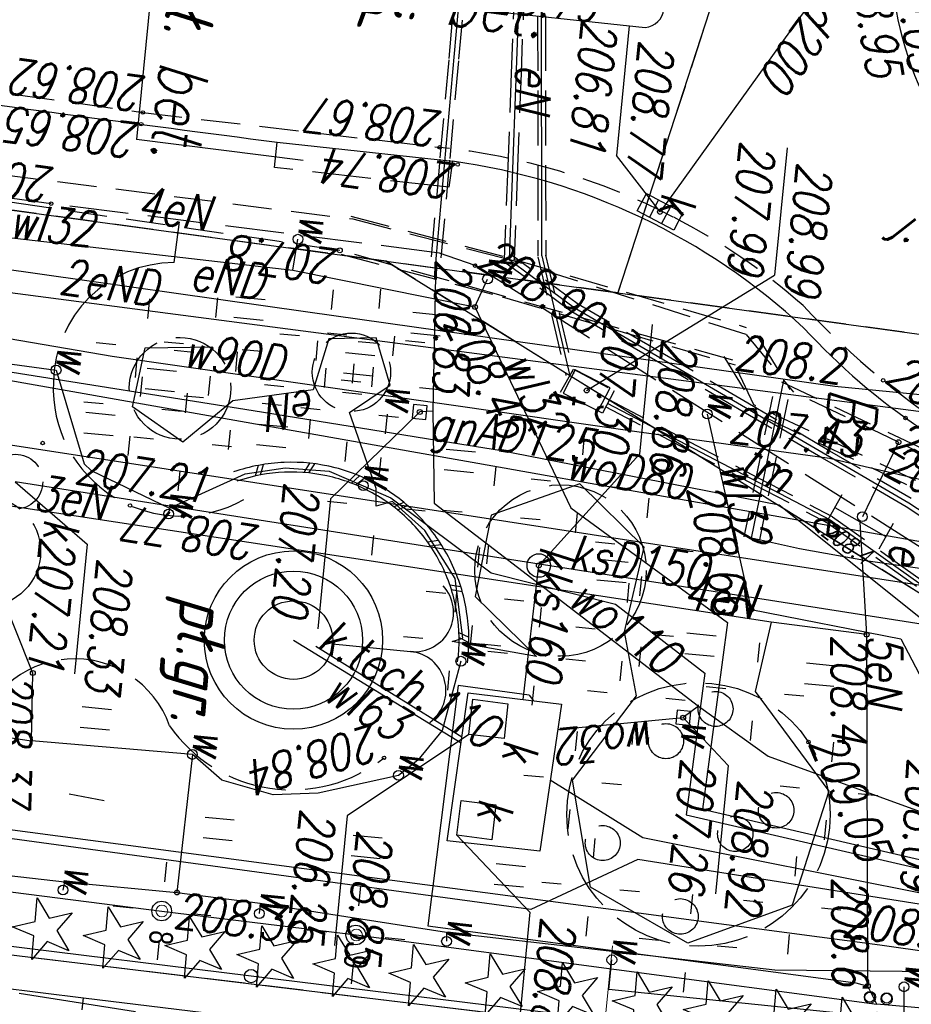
# Model space of a CAD drawing. Extents: x -110 to 11927435, y -6590197 to 5675023.
# Tile 23 of 71: x 11598513 to 11598536, y -1437276 to -1437251. Entities that reach past the tile are written whole.
import ezdxf
from ezdxf.enums import TextEntityAlignment as Align

# ---------------------------------------------------------------- set-up
doc = ezdxf.new("R2010")
doc.units = 0
doc.header["$PDMODE"] = 33
doc.header["$PDSIZE"] = 0.3
for name, pattern in [('1', [0]), ('BGT', [0]), ('BPB', [1.5, 1, -0.5]), ('KOC', [2, 1.5, -0.5]), ('KOJ', [0]), ('KOU', [1.5, 1, -0.5]), ('UBE', [1.5, 1, -0.5]), ('UBT', [1.5, 1, -0.5]), ('UBW', [1.5, 1, -0.5]), ('UOK', [1.5, 1, -0.5]), ('UOT', [1.5, 1, -0.5]), ('UPE', [0]), ('UPG', [0]), ('UPK', [0]), ('UPT', [0]), ('UPW', [0])]:
    doc.linetypes.add(name, pattern=pattern)
doc.layers.get('0').update_dxf_attribs({"color": 250, "linetype": 'CONTINUOUS', "lineweight": 100})
doc.layers.add('_0', color=7, linetype='CONTINUOUS')
doc.layers.add('PARSI', color=7, linetype='CONTINUOUS', lineweight=20, true_color=0x0a0909)
for name, color, linetype, lineweight, plot in [('PP$$O', 209, 'CONTINUOUS', 13, False), ('PPINO', 4, 'CONTINUOUS', 13, False), ('PPINP', 4, 'CONTINUOUS', 13, False)]:
    doc.layers.add(name, color=color, linetype=linetype, lineweight=lineweight, plot=plot)
doc.styles.add('K1_ACAD', font='romans.shx', dxfattribs={"width": 0.8, "oblique": 12})
doc.styles.add('OPIS_PIK', font='txt', dxfattribs={"width": 0.8, "height": 1.2})
doc.styles.get("Standard").update_dxf_attribs({"font": 'Simplex.SHX', "width": 0.75})

# ---------------------------------------------------------------- blocks, each defined once
blk = doc.blocks.new('other_WSU')
at = {"linetype": 'Continuous'}
blk.add_circle((0, 0), 0.045, dxfattribs=at)
blk = doc.blocks.new('ARM')
at = {"linetype": 'Continuous'}
blk.add_circle((0, 0), 0.125, dxfattribs=at)
blk = doc.blocks.new('other_LAT')
at = {"linetype": 'Continuous'}
for p, q in [((0, 0.75), (0, 1.25)), ((-1.25, 0), (-0.75, 0)), ((0.75, 0), (1.25, 0)), ((0, -0.75), (0, -1.25))]:
    blk.add_line(p, q, dxfattribs=at)
blk = doc.blocks.new('other_STE')
at = {"linetype": 'Continuous'}
for p, q in [((-0.75, 0.375), (-0.75, -0.375)), ((0.75, 0.375), (0.75, -0.375)), ((-0.75, 0), (0.75, 0))]:
    blk.add_line(p, q, dxfattribs=at)
blk = doc.blocks.new('other_UGE')
at = {"linetype": 'Continuous'}
blk.add_circle((0, 0), 0.0625, dxfattribs=at)
blk = doc.blocks.new('other_KRA')
at = {"linetype": 'Continuous'}
for p, q in [((-0.525, -0.25), (-0.525, 0.25)), ((-0.525, 0.25), (0.525, 0.25)), ((-0.175, -0.25), (-0.175, 0.25)), ((0.175, -0.25), (0.175, 0.25)), ((0.525, 0.25), (0.525, -0.25)), ((0.525, -0.25), (-0.525, -0.25))]:
    blk.add_line(p, q, dxfattribs=at)
blk = doc.blocks.new('other_WLZ')
at = {"linetype": 'Continuous'}
blk.add_circle((0, 0), 0.3, dxfattribs=at)
blk = doc.blocks.new('other_UGK')
at = {"linetype": 'Continuous'}
blk.add_circle((0, 0), 0.0625, dxfattribs=at)
blk = doc.blocks.new('other_WLD')
at = {"linetype": 'Continuous'}
for p, q in [((0.5, 0.333), (-0.5, 0.333)), ((-0.5, 0.333), (-0.5, -0.333)), ((0.5, -0.333), (0.5, 0.333)), ((-0.5, -0.333), (0.5, -0.333))]:
    blk.add_line(p, q, dxfattribs=at)
blk = doc.blocks.new('other_ZAS')
at = {"linetype": 'Continuous'}
for p, q in [((0.175, 0.175), (-0.175, 0.175)), ((-0.175, 0.175), (-0.175, -0.175)), ((0.175, -0.175), (0.175, 0.175)), ((-0.175, -0.175), (0.175, -0.175))]:
    blk.add_line(p, q, dxfattribs=at)
blk = doc.blocks.new('other_UGW')
at = {"linetype": 'Continuous'}
blk.add_circle((0, 0), 0.0625, dxfattribs=at)
blk = doc.blocks.new('other_FON')
at = {"linetype": 'Continuous'}
blk.add_line((0, 1), (0, 3), dxfattribs=at)
blk.add_circle((0, 0), 1, dxfattribs=at)
for centre, start, end in [((-1, 3), 0.0022, 138.5904), ((1, 3), 41.4096, 179.9978)]:
    blk.add_arc(centre, 1, start, end, dxfattribs=at)
blk = doc.blocks.new('other_DIN')
at = {"linetype": 'Continuous'}
for p, q in [((-0.3012, 0.09375), (-0.4937, 0.6621)), ((-0.4937, 0.6621), (-0.0039, 0.31545)), ((-0.0039, 0.31545), (0.4771, 0.67415)), ((0.4771, 0.67415), (0.2988, 0.1012)), ((-0.78225, -0.26495), (-0.3012, 0.09375)), ((0.2988, 0.1012), (0.7886, -0.24545)), ((0.7886, -0.24545), (0.1886, -0.2529)), ((-0.18225, -0.2575), (-0.78225, -0.26495)), ((0.01025, -0.82585), (-0.18225, -0.2575)), ((0.1886, -0.2529), (0.01025, -0.82585))]:
    blk.add_line(p, q, dxfattribs=at)
blk = doc.blocks.new('TRA1')
at = {"linetype": 'Continuous'}
for p, q in [((-0.2625, -0.375), (-0.2625, 0.375)), ((0.2625, -0.375), (0.2625, 0.375))]:
    blk.add_line(p, q, dxfattribs=at)
blk = doc.blocks.new('other_SLS')
at = {"linetype": 'Continuous'}
blk.add_circle((0, 0), 0.25, dxfattribs=at)
blk = doc.blocks.new('mzsk01')
at = {"layer": 'PARSI'}
for p, q in [((0, -5), (0, 5)), ((5, 0), (-5, 0))]:
    blk.add_line(p, q, dxfattribs=at)
blk = doc.blocks.new('PIK_IN')
at = {"layer": 'PPINP'}
blk.add_point((0, 0), dxfattribs=at)
at = {"layer": 'PP$$O', "color": 0, "oblique": 15, "width": 0.8, "flags": 1}
blk.add_attdef('KOD', (1, -1.3), '', height=0.5, dxfattribs=at)
at = {"layer": 'PPINO', "color": 0, "style": 'OPIS_PIK', "width": 0.8}
blk.add_attdef('NR_PKT', (1, -0.5), '', height=1.2, dxfattribs=at)
blk = doc.blocks.new('mdcp Łuszczanowiece')
at = {"layer": '_0'}
for p, q in [((6591248.83, 5674917.26), (6591250.03, 5674970.74)), ((6591230.7, 5674942.56), (6591242.39, 5674966.21)), ((6591230.93, 5674948.52), (6591231.27, 5674957.38)), ((6591218.2, 5674951.33), (6591230.93, 5674948.52)), ((6591230.7, 5674942.56), (6591230.93, 5674948.52)), ((6591229.77, 5674917.99), (6591230.7, 5674942.56))]:
    blk.add_line(p, q, dxfattribs=at)
at = {"layer": '_0', "linetype": 'KOU'}
for p, q in [((6591248.83, 5674917.26), (6591250.03, 5674970.74)), ((6591242.39, 5674966.21), (6591230.7, 5674942.56)), ((6591231.27, 5674957.38), (6591230.93, 5674948.52)), ((6591218.2, 5674951.33), (6591230.93, 5674948.52)), ((6591230.93, 5674948.52), (6591230.7, 5674942.56)), ((6591227.53, 5674936.02), (6591227.68, 5674943.64)), ((6591230.7, 5674942.56), (6591229.77, 5674917.99)), ((6591226.73, 5674917.76), (6591227.53, 5674936.02))]:
    blk.add_line(p, q, dxfattribs=at)
at = {"layer": '_0', "linetype": 'UPE'}
for p, q in [((6591248.22, 5674967.71), (6591248.33, 5674956.85)), ((6591235.53, 5674956.42), (6591238.66, 5674962.34)), ((6591233.327, 5674960.541), (6591232.572, 5674937.354)), ((6591237.195, 5674957.463), (6591237.116, 5674955.538)), ((6591232.755, 5674954.254), (6591232.755, 5674956.866)), ((6591247.863, 5674943.474), (6591248.33, 5674956.85)), ((6591248.33, 5674956.85), (6591247.89, 5674956.58)), ((6591231.41, 5674947.45), (6591235.53, 5674956.42)), ((6591247.89, 5674956.58), (6591238.98, 5674955.68)), ((6591247.84, 5674956.27), (6591247.89, 5674956.58)), ((6591247.45, 5674945.27), (6591247.84, 5674956.27)), ((6591234.02, 5674956.01), (6591236, 5674955.28)), ((6591238.98, 5674955.68), (6591236.14, 5674955.24)), ((6591238.98, 5674955.68), (6591238.9, 5674953.23)), ((6591237.116, 5674955.538), (6591236.97, 5674953.76)), ((6591240.7, 5674952.99), (6591243.04, 5674955.11)), ((6591243.04, 5674955.11), (6591246.03, 5674954.46)), ((6591246.03, 5674954.46), (6591247.25, 5674951.91)), ((6591232.176, 5674940.698), (6591232.755, 5674954.254)), ((6591236.97, 5674953.76), (6591236.821, 5674952.523)), ((6591238.9, 5674953.23), (6591237.61, 5674929.32)), ((6591238.9, 5674953.23), (6591240.7, 5674952.99)), ((6591236.821, 5674952.523), (6591232.699, 5674952.949)), ((6591247.25, 5674951.91), (6591246.07, 5674949.3)), ((6591237.31, 5674949.82), (6591235.87, 5674948.03)), ((6591239.51, 5674949.53), (6591237.31, 5674949.82)), ((6591241.1, 5674949.99), (6591239.51, 5674949.53)), ((6591243.4, 5674948.58), (6591241.1, 5674949.99)), ((6591246.07, 5674949.3), (6591243.4, 5674948.58)), ((6591235.87, 5674948.03), (6591236.88, 5674945.86)), ((6591230.35, 5674945.68), (6591231.41, 5674947.45)), ((6591238.98, 5674945.65), (6591240.35, 5674947.36)), ((6591240.35, 5674947.36), (6591240.18, 5674945.18)), ((6591241.35, 5674947.27), (6591241.482, 5674947.388)), ((6591241.35, 5674947.27), (6591241.28, 5674945.44)), ((6591236.88, 5674945.86), (6591238.98, 5674945.65)), ((6591211.4, 5674944.54), (6591230.35, 5674945.68)), ((6591240.07, 5674945.44), (6591238.58, 5674945.1)), ((6591240.18, 5674945.18), (6591240.07, 5674945.44)), ((6591241.28, 5674945.44), (6591247.45, 5674945.27)), ((6591238.58, 5674945.1), (6591237.43, 5674944.21)), ((6591237.43, 5674944.21), (6591236.78, 5674943.32)), ((6591236.78, 5674943.32), (6591236.94, 5674942.92)), ((6591247.737, 5674938.482, 208.673), (6591247.863, 5674943.474)), ((6591233.83, 5674942.97), (6591232.67, 5674942.5)), ((6591234.63, 5674942.01), (6591233.83, 5674942.97)), ((6591236.49, 5674942.87), (6591234.63, 5674942.01)), ((6591236.94, 5674942.92), (6591236.49, 5674942.87)), ((6591232.67, 5674942.5), (6591232.81, 5674941.3)), ((6591232.81, 5674941.3), (6591234.14, 5674941.03)), ((6591234.14, 5674941.03), (6591234.62, 5674939.02)), ((6591231.426, 5674923.188), (6591232.176, 5674940.698)), ((6591234.62, 5674939.02), (6591235.79, 5674937.85)), ((6591233.49, 5674936.66), (6591233.3, 5674938.38)), ((6591247.59, 5674933.36), (6591247.737, 5674938.482, 208.673)), ((6591235.79, 5674937.85), (6591235.02, 5674936.49)), ((6591232.572, 5674937.354), (6591231.803, 5674913.7)), ((6591235.02, 5674936.49), (6591233.49, 5674936.66))]:
    blk.add_line(p, q, dxfattribs=at)
at = {"layer": '_0', "linetype": 'UBE'}
for p, q in [((6591238.46, 5674966.44), (6591233.43, 5674952.25)), ((6591236.684, 5674958.335), (6591235.641, 5674956.362)), ((6591232.779, 5674952.892), (6591234.324, 5674957.198)), ((6591234.48, 5674957.17), (6591234.02, 5674956.01)), ((6591233.72, 5674952.555), (6591235.265, 5674956.86)), ((6591235.416, 5674956.472), (6591234.386, 5674954.23)), ((6591235.644, 5674956.368), (6591234.614, 5674954.125)), ((6591234.02, 5674956.01), (6591233.01, 5674953.22)), ((6591234.386, 5674954.23), (6591233.356, 5674951.987)), ((6591234.614, 5674954.125), (6591233.584, 5674951.883)), ((6591231.67, 5674951.88), (6591233.01, 5674953.22)), ((6591231.676, 5674952.165), (6591232.949, 5674953.123)), ((6591233.214, 5674953.096), (6591236.842, 5674952.722)), ((6591233.173, 5674952.699), (6591236.801, 5674952.324)), ((6591232.277, 5674951.366), (6591233.55, 5674952.324)), ((6591233.43, 5674952.25), (6591232.35, 5674951.6)), ((6591230.332, 5674945.785), (6591231.485, 5674951.859)), ((6591231.67, 5674951.88), (6591230.35, 5674945.68)), ((6591233.356, 5674951.987), (6591232.326, 5674949.745)), ((6591233.584, 5674951.883), (6591232.554, 5674949.64)), ((6591232.35, 5674951.6), (6591230.54, 5674941.36)), ((6591231.315, 5674945.599), (6591232.467, 5674951.672)), ((6591232.326, 5674949.745), (6591231.296, 5674947.502)), ((6591232.554, 5674949.64), (6591231.524, 5674947.398)), ((6591231.303, 5674947.514), (6591230.243, 5674945.744)), ((6591231.517, 5674947.386), (6591230.457, 5674945.616)), ((6591227.974, 5674945.662), (6591230.342, 5674945.805)), ((6591225.605, 5674945.52), (6591227.974, 5674945.662)), ((6591227.989, 5674945.413), (6591230.358, 5674945.555)), ((6591229.647, 5674941.559), (6591230.33, 5674945.772)), ((6591229.71, 5674941.61), (6591230.35, 5674945.68)), ((6591230.635, 5674941.399), (6591231.317, 5674945.612)), ((6591223.236, 5674945.377), (6591225.605, 5674945.52)), ((6591225.62, 5674945.27), (6591227.989, 5674945.413)), ((6591223.251, 5674945.128), (6591225.62, 5674945.27)), ((6591229.41, 5674931.03), (6591229.71, 5674941.61)), ((6591230.54, 5674941.36), (6591230.03, 5674930.58))]:
    blk.add_line(p, q, dxfattribs=at)
at = {"layer": '_0', "linetype": 'KOC'}
for p, q in [((6591241.14, 5674965.78), (6591230.59, 5674944.83)), ((6591230.59, 5674944.83), (6591230.36, 5674943.9)), ((6591228, 5674944), (6591228.67, 5674943.97)), ((6591228.67, 5674943.97), (6591228.6, 5674939.5)), ((6591230.36, 5674943.9), (6591230.07, 5674933.92)), ((6591228.6, 5674939.5), (6591227.95, 5674939.5)), ((6591231.26, 5674937.19), (6591230.21, 5674937.22)), ((6591244.997, 5674935.84), (6591245.08, 5674936.745))]:
    blk.add_line(p, q, dxfattribs=at)
at = {"layer": '_0', "linetype": 'UPK'}
for p, q in [((6591239.095, 5674965.789), (6591237.211, 5674933.701)), ((6591236.057, 5674929.305), (6591237.944, 5674963.218)), ((6591240.64, 5674941.73), (6591242.572, 5674945.662))]:
    blk.add_line(p, q, dxfattribs=at)
at = {"layer": '_0', "linetype": 'UPW'}
for p, q in [((6591242.31, 5674953.48), (6591244.68, 5674962.74)), ((6591235.67, 5674962.269), (6591234.604, 5674954.3)), ((6591243.81, 5674951.95), (6591244.78, 5674959.31)), ((6591244, 5674951.55), (6591244.98, 5674959.1)), ((6591244.68, 5674950.5), (6591245.53, 5674959.06)), ((6591245.76, 5674958.95), (6591245.25, 5674950.43)), ((6591247.71, 5674954.18), (6591247.294, 5674958.933)), ((6591239, 5674956.56), (6591241.4, 5674958.12)), ((6591235.89, 5674949.158), (6591236.553, 5674957.65)), ((6591248.66, 5674957.59), (6591247.82, 5674957.5)), ((6591248.66, 5674957.59), (6591248.62, 5674950.02)), ((6591238.63, 5674952.69), (6591239, 5674956.56)), ((6591234.604, 5674954.3), (6591234.412, 5674949.405)), ((6591247.57, 5674945.76), (6591247.71, 5674954.18)), ((6591241.21, 5674951.59), (6591242.31, 5674953.48)), ((6591233.78, 5674951.09), (6591238.63, 5674952.69)), ((6591236.5, 5674947.86), (6591239.02, 5674952.12)), ((6591239.02, 5674952.12), (6591243.81, 5674951.95)), ((6591236.72, 5674944.38), (6591241.21, 5674951.59)), ((6591238.83, 5674949.23), (6591240.36, 5674951.67)), ((6591240.36, 5674951.67), (6591244, 5674951.55)), ((6591241.21, 5674951.59), (6591241.54, 5674951.23)), ((6591242.15, 5674948.077), (6591241.54, 5674951.23)), ((6591243.451, 5674948.012), (6591244.68, 5674950.5)), ((6591245.25, 5674950.43), (6591246.78, 5674947.84)), ((6591248.62, 5674950.02), (6591247.86, 5674950.02)), ((6591234.412, 5674949.405), (6591233.792, 5674935.845)), ((6591235.649, 5674946.07), (6591235.89, 5674949.158)), ((6591238.34, 5674946), (6591238.83, 5674949.23)), ((6591231.64, 5674944.93), (6591236.5, 5674947.86)), ((6591246.78, 5674947.84), (6591246.18, 5674931.88)), ((6591233.587, 5674919.685), (6591235.649, 5674946.07)), ((6591236.69, 5674943.27), (6591238.34, 5674946)), ((6591240.54, 5674941.15), (6591242.726, 5674945.656)), ((6591247.29, 5674940.96), (6591247.57, 5674945.76)), ((6591247.57, 5674945.76), (6591247.8, 5674945.78)), ((6591240.66, 5674945.45), (6591242.46, 5674945.15)), ((6591231.64, 5674944.93), (6591230.9, 5674945.18)), ((6591242.46, 5674945.15), (6591243.28, 5674944.6)), ((6591231.16, 5674940.22), (6591231.64, 5674944.93)), ((6591243.28, 5674944.6), (6591243.71, 5674944.15)), ((6591234.39, 5674944.12), (6591236.72, 5674944.38)), ((6591230.52, 5674943.82), (6591234.39, 5674944.12)), ((6591234.39, 5674944.12), (6591234.44, 5674943.79)), ((6591243.71, 5674944.15), (6591244.36, 5674942.16)), ((6591217.82, 5674943.71), (6591230.52, 5674943.82)), ((6591236.45, 5674942.54), (6591236.69, 5674943.27)), ((6591236.17, 5674941.64), (6591236.45, 5674942.54)), ((6591244.36, 5674942.16), (6591244.51, 5674941.02)), ((6591236.19, 5674940.51), (6591236.17, 5674941.64)), ((6591244.51, 5674941.02), (6591244.27, 5674939.68)), ((6591247.23, 5674938.82), (6591247.29, 5674940.96)), ((6591247.29, 5674940.96), (6591247.56, 5674940.96)), ((6591236.44, 5674939.51), (6591236.19, 5674940.51)), ((6591231.16, 5674940.22), (6591230.36, 5674940.27)), ((6591230.98, 5674929.94), (6591231.16, 5674940.22)), ((6591244.27, 5674939.68), (6591243.69, 5674938.87)), ((6591237.5, 5674937.68), (6591236.44, 5674939.51)), ((6591243.69, 5674938.87), (6591243.74, 5674934.75)), ((6591243.69, 5674938.87), (6591247.23, 5674938.82)), ((6591247.24, 5674935.94), (6591247.23, 5674938.82)), ((6591236.74, 5674935.6), (6591237.5, 5674937.68)), ((6591237.5, 5674937.68), (6591237.65, 5674937.67)), ((6591233.792, 5674935.845), (6591232.822, 5674921.954)), ((6591247.15, 5674930.66), (6591247.24, 5674935.94)), ((6591247.24, 5674935.94), (6591247.45, 5674935.92)), ((6591236.59, 5674935.4), (6591236.74, 5674935.6)), ((6591234.28, 5674934.46), (6591236.59, 5674935.4)), ((6591242.02, 5674934.62), (6591239.11, 5674933.11)), ((6591243.74, 5674934.75), (6591242.02, 5674934.62)), ((6591243.66, 5674932.97), (6591243.74, 5674934.75)), ((6591234.2, 5674932.17), (6591234.28, 5674934.46))]:
    blk.add_line(p, q, dxfattribs=at)
at = {"layer": '_0', "linetype": 'UPT'}
for p, q in [((6591246.819, 5674956.781), (6591246.998, 5674961.436)), ((6591236.16, 5674954.47), (6591239.7, 5674960.63)), ((6591245.749, 5674925.801), (6591246.819, 5674956.781)), ((6591233.75, 5674948.52), (6591236.16, 5674954.47)), ((6591230.18, 5674946.5), (6591233.12, 5674947.5)), ((6591230.18, 5674946.5), (6591215.01, 5674945))]:
    blk.add_line(p, q, dxfattribs=at)
at = {"layer": '_0', "linetype": 'UPG'}
for p, q in [((6591239.726, 5674959), (6591235.915, 5674953.135)), ((6591219.8, 5674954.6), (6591228.77, 5674949.39)), ((6591235.915, 5674953.135), (6591235.217, 5674945.91)), ((6591235.217, 5674945.91), (6591235.117, 5674944.295)), ((6591235.117, 5674944.295), (6591234.828, 5674939.558)), ((6591234.828, 5674939.558), (6591233.246, 5674913.63))]:
    blk.add_line(p, q, dxfattribs=at)
at = {"layer": '_0', "linetype": '1'}
for p, q in [((6591250.129, 5674936.71), (6591250.632, 5674957.856)), ((6591241.44, 5674945.71), (6591241.5, 5674948.11)), ((6591241.5, 5674948.11), (6591245.28, 5674947.92)), ((6591245.28, 5674947.92), (6591245.25, 5674945.55)), ((6591241.475, 5674947.128), (6591238.04, 5674947.19)), ((6591241.59, 5674945.85), (6591241.62, 5674946.75)), ((6591241.62, 5674946.75), (6591242.51, 5674946.74)), ((6591242.51, 5674946.74), (6591242.5, 5674945.83)), ((6591244.19, 5674945.8), (6591244.22, 5674946.69)), ((6591244.22, 5674946.69), (6591245.11, 5674946.68)), ((6591245.11, 5674946.68), (6591245.08, 5674945.78)), ((6591242.5, 5674945.83), (6591241.59, 5674945.85)), ((6591239.937, 5674945.33), (6591240.032, 5674945.594)), ((6591240.06, 5674945.346), (6591240.163, 5674945.607)), ((6591245.25, 5674945.55), (6591241.44, 5674945.71)), ((6591245.08, 5674945.78), (6591244.19, 5674945.8)), ((6591238.863, 5674945.032), (6591238.887, 5674945.312)), ((6591238.75, 5674944.982), (6591238.765, 5674945.262)), ((6591237.712, 5674944.307), (6591237.647, 5674944.58)), ((6591237.807, 5674944.388), (6591237.749, 5674944.663)), ((6591236.911, 5674943.364), (6591236.771, 5674943.607)), ((6591236.979, 5674943.468), (6591236.845, 5674943.715)), ((6591236.449, 5674942.35), (6591236.25, 5674942.548)), ((6591236.415, 5674942.231), (6591236.21, 5674942.423)), ((6591236.263, 5674941.003), (6591236.012, 5674941.128)), ((6591236.262, 5674941.127), (6591236.015, 5674941.26)), ((6591236.433, 5674939.901), (6591236.158, 5674939.958)), ((6591236.47, 5674939.783), (6591236.193, 5674939.831)), ((6591250.026, 5674932.398), (6591250.129, 5674936.71)), ((6591250.44, 5674936.703), (6591250.129, 5674936.71))]:
    blk.add_line(p, q, dxfattribs=at)
at = {"layer": '_0', "linetype": 'UBT'}
for p, q in [((6591236.958, 5674956.06), (6591237.843, 5674957.6)), ((6591237.132, 5674955.96), (6591238.017, 5674957.5)), ((6591236.073, 5674954.52), (6591236.958, 5674956.06)), ((6591236.247, 5674954.42), (6591237.132, 5674955.96)), ((6591235.264, 5674952.524), (6591236.067, 5674954.508)), ((6591235.449, 5674952.449), (6591236.253, 5674954.432)), ((6591234.461, 5674950.541), (6591235.264, 5674952.524)), ((6591234.646, 5674950.466), (6591235.449, 5674952.449)), ((6591233.657, 5674948.558), (6591234.461, 5674950.541)), ((6591233.843, 5674948.482), (6591234.646, 5674950.466)), ((6591231.618, 5674947.095), (6591233.088, 5674947.595)), ((6591231.682, 5674946.905), (6591233.152, 5674947.405)), ((6591230.148, 5674946.595), (6591231.618, 5674947.095)), ((6591230.212, 5674946.405), (6591231.682, 5674946.905)), ((6591228.274, 5674946.412), (6591230.17, 5674946.6)), ((6591226.378, 5674946.225), (6591228.274, 5674946.412)), ((6591228.294, 5674946.213), (6591230.19, 5674946.4)), ((6591224.481, 5674946.037), (6591226.378, 5674946.225)), ((6591226.397, 5674946.025), (6591228.294, 5674946.213)), ((6591222.585, 5674945.85), (6591224.481, 5674946.037)), ((6591222.605, 5674945.65), (6591224.501, 5674945.838)), ((6591224.501, 5674945.838), (6591226.397, 5674946.025))]:
    blk.add_line(p, q, dxfattribs=at)
at = {"layer": '_0', "linetype": 'Continuous'}
for p, q in [((6591226.834, 5674952.455), (6591230.091, 5674952.455)), ((6591233.48, 5674947.97), (6591230.091, 5674952.455)), ((6591241.54, 5674951.23), (6591242.643, 5674952.487)), ((6591242.643, 5674952.487), (6591245.933, 5674952.487)), ((6591228.77, 5674949.39), (6591227.45, 5674948.142)), ((6591231.648, 5674949.47), (6591234.97, 5674949.47)), ((6591238.04, 5674947.19), (6591234.97, 5674949.47)), ((6591224.128, 5674948.142), (6591227.45, 5674948.142)), ((6591245.08, 5674945.78), (6591246.855, 5674947.825)), ((6591246.855, 5674947.825), (6591250.145, 5674947.825)), ((6591242.5, 5674945.83), (6591244.863, 5674942.95)), ((6591234.44, 5674943.79), (6591236.868, 5674941.737)), ((6591244.863, 5674942.95), (6591248.186, 5674942.95)), ((6591236.868, 5674941.737), (6591240.19, 5674941.737)), ((6591228.35, 5674940.21), (6591228.232, 5674935.927)), ((6591221.355, 5674935.927), (6591228.232, 5674935.927)), ((6591237.211, 5674933.701), (6591238.615, 5674935.68)), ((6591238.615, 5674935.68), (6591241.937, 5674935.68))]:
    blk.add_line(p, q, dxfattribs=at)
at = {"layer": '_0', "linetype": 'BGT'}
for p, q in [((6591249.365, 5674948.83), (6591249.167, 5674940.907)), ((6591249.167, 5674940.907), (6591248.968, 5674932.983))]:
    blk.add_line(p, q, dxfattribs=at)
at = {"layer": '_0', "linetype": 'UOT'}
for p, q in [((6591232.97, 5674947.58), (6591233.42, 5674948.67)), ((6591233.42, 5674948.67), (6591234.02, 5674948.43)), ((6591234.02, 5674948.43), (6591233.59, 5674947.31)), ((6591233.59, 5674947.31), (6591232.97, 5674947.58))]:
    blk.add_line(p, q, dxfattribs=at)
at = {"layer": '_0', "linetype": 'KOJ'}
for p, q in [((6591224.09, 5674943.92), (6591224.13, 5674948.56)), ((6591227.95, 5674939.5), (6591228, 5674944)), ((6591229.86, 5674928.87), (6591230.07, 5674933.92))]:
    blk.add_line(p, q, dxfattribs=at)
at = {"layer": '_0', "linetype": 'UBW'}
for p, q in [((6591222.899, 5674943.879), (6591225.439, 5674943.901)), ((6591225.439, 5674943.901), (6591227.979, 5674943.923)), ((6591227.979, 5674943.923), (6591230.519, 5674943.945)), ((6591222.901, 5674943.629), (6591225.441, 5674943.651)), ((6591225.441, 5674943.651), (6591227.981, 5674943.673)), ((6591227.981, 5674943.673), (6591230.521, 5674943.695))]:
    blk.add_line(p, q, dxfattribs=at)
at = {"layer": '_0', "linetype": 'BPB', "ltscale": 3}
blk.add_lwpolyline([(6591165.185, 5674987.457), (6591158.691, 5674859.807), (6591109.553, 5674863.045), (6591110.755, 5674725.53), (6591237.72, 5674719.424), (6591252.958, 5674983.187)], close=True, dxfattribs=at)
at = {"layer": '_0', "linetype": 'KOC'}
for centre, radius in [((6591243.957, 5674951.856), 3.357), ((6591243.66, 5674953.82), 0.452), ((6591244.36, 5674952.84), 0.451), ((6591241.24, 5674952.03), 0.445), ((6591246.59, 5674951.65), 0.454), ((6591242.18, 5674950.85), 0.447), ((6591238.113, 5674947.753), 2.183), ((6591244.92, 5674949.5), 0.445), ((6591233.603, 5674941.958), 0.998), ((6591234.434, 5674937.65), 1.296), ((6591239.056, 5674933.129), 1.394)]:
    blk.add_circle(centre, radius, dxfattribs=at)
at = {"layer": '_0', "linetype": 'KOJ'}
for radius in [2.273, 1.76]:
    blk.add_circle((6591240.54, 5674941.15), radius, dxfattribs=at)
at = {"layer": '_0', "linetype": 'BGT'}
blk.add_circle((6591249.167, 5674940.907), 0.17, dxfattribs=at)
at = {"layer": '_0', "linetype": 'UOK'}
blk.add_circle((6591237.211, 5674933.701), 0.7, dxfattribs=at)
at = {"layer": '_0', "linetype": 'KOJ'}
for centre, radius, start, end in [((6591220.473, 5674963.776), 9.27, 275.6161, 12.8681), ((6591219.193, 5674964.267), 16.36, 318.0456, 345.7492), ((6591244.467, 5674943.34), 16.48, 142.6849, 177.7043), ((6591223.62, 5674948.46), 0.52, 11.0875, 89.9676), ((6590323.178, 5674967.662), 905.21, 356.837948, 358.21721)]:
    blk.add_arc(centre, radius, start, end, dxfattribs=at)
at = {"layer": '_0', "linetype": 'KOU'}
for centre, radius, start, end in [((6591214.853, 5674967.23), 21.2, 318.7428, 333.4072), ((6591243.96, 5674943.766), 16.23, 144.241, 158.4009), ((6591244.3, 5674943.564), 16.62, 158.1851, 179.7375)]:
    blk.add_arc(centre, radius, start, end, dxfattribs=at)
at = {"layer": '_0', "linetype": '1'}
for radius, start, end in [(4.523, 88.0594, 104.7086), (4.523, 104.7086, 121.3579), (4.273, 88.0594, 104.7086), (4.273, 104.7086, 121.3579), (4.523, 121.3579, 138.0072), (4.273, 121.3579, 138.0072), (4.523, 138.0072, 154.6564), (4.273, 138.0072, 154.6564), (4.523, 154.6564, 171.3057), (4.273, 154.6564, 171.3057), (4.523, 171.3057, 187.9549), (4.273, 171.3057, 187.9549), (4.523, 187.9549, 204.6042), (4.273, 187.9549, 204.6042)]:
    blk.add_arc((6591240.535, 5674941.099), radius, start, end, dxfattribs=at)
at = {"layer": '_0', "linetype": 'KOC'}
for centre, radius, start, end in [((6591240.571, 5674941.111), 3.789, 310.269, 43.9233), ((6591234.431, 5674937.673), 3.257, 272.7904, 34.9783), ((6591244.11, 5674935.896), 2.567, 115.125, 264.6363), ((6591234.326, 5674937.489), 3.08, 185.5719, 274.9186)]:
    blk.add_arc(centre, radius, start, end, dxfattribs=at)
at = {"layer": '_0'}
for name, p in [('ARM', (6591247.82, 5674957.5)), ('other_DIN', (6591249.02, 5674956.218)), ('other_UGE', (6591247.89, 5674956.58)), ('other_WSU', (6591233.39, 5674956.13)), ('other_UGE', (6591234.02, 5674956.01)), ('other_UGE', (6591238.98, 5674955.68)), ('other_WSU', (6591232.49, 5674955.47)), ('other_DIN', (6591248.978, 5674954.526)), ('TRA1', (6591240.11, 5674954.597)), ('other_WSU', (6591241.85, 5674954.47)), ('other_DIN', (6591248.933, 5674952.778)), ('other_UGW', (6591238.63, 5674952.69)), ('TRA1', (6591239.644, 5674951.489)), ('other_DIN', (6591248.887, 5674950.956)), ('ARM', (6591233.78, 5674951.09)), ('other_UGE', (6591241.54, 5674951.23)), ('ARM', (6591247.86, 5674950.02)), ('other_DIN', (6591248.839, 5674949.037)), ('other_UGK', (6591228.77, 5674949.39)), ('TRA1', (6591237.993, 5674949.076)), ('other_UGE', (6591233.48, 5674947.97)), ('other_DIN', (6591248.792, 5674947.185)), ('TRA1', (6591245.968, 5674947.224)), ('other_WLZ', (6591238.04, 5674947.19)), ('other_UGK', (6591238.04, 5674947.19)), ('ARM', (6591247.8, 5674945.78)), ('other_DIN', (6591248.742, 5674945.218)), ('ARM', (6591240.66, 5674945.45)), ('ARM', (6591230.9, 5674945.18)), ('TRA1', (6591235.579, 5674944.927)), ('other_FON', (6591240.54, 5674941.15)), ('other_WSU', (6591230.59, 5674944.83)), ('other_UGW', (6591231.64, 5674944.93)), ('other_WSU', (6591228.07, 5674944.14)), ('TRA1', (6591232.192, 5674943.742)), ('ARM', (6591243.71, 5674944.15)), ('other_UGE', (6591234.44, 5674943.79)), ('TRA1', (6591245.598, 5674943.519)), ('other_DIN', (6591248.693, 5674943.267)), ('other_WSU', (6591227.68, 5674943.64)), ('other_WSU', (6591243.3, 5674943.74)), ('ARM', (6591236.45, 5674942.54)), ('TRA1', (6591233.378, 5674942.133)), ('other_DIN', (6591248.644, 5674941.319)), ('other_UGE', (6591230.54, 5674941.36)), ('ARM', (6591247.56, 5674940.96)), ('ARM', (6591230.36, 5674940.27)), ('TRA1', (6591235.41, 5674940.101)), ('TRA1', (6591245.51, 5674939.72)), ('other_DIN', (6591248.597, 5674939.467)), ('TRA1', (6591232.235, 5674939.211)), ('ARM', (6591243.69, 5674938.87)), ('other_UGW', (6591247.23, 5674938.82)), ('other_DIN', (6591248.544, 5674937.376)), ('ARM', (6591237.65, 5674937.67)), ('TRA1', (6591234.267, 5674937.137)), ('other_WSU', (6591237.53, 5674936.67)), ('TRA1', (6591243.012, 5674936.333)), ('other_WSU', (6591227.53, 5674936.02)), ('other_WSU', (6591227.83, 5674936.01)), ('TRA1', (6591235.537, 5674935.697)), ('ARM', (6591247.45, 5674935.92)), ('other_DIN', (6591248.498, 5674935.549)), ('ARM', (6591234.28, 5674934.46)), ('other_UGW', (6591242.02, 5674934.62)), ('other_WSU', (6591230.07, 5674933.92))]:
    blk.add_blockref(name, p, dxfattribs=at)
at = {"layer": '_0', "color": 253}
for name, p in [('ARM', (6591247.82, 5674957.5)), ('other_DIN', (6591249.02, 5674956.218)), ('other_UGE', (6591247.89, 5674956.58)), ('other_WSU', (6591233.39, 5674956.13)), ('other_UGE', (6591234.02, 5674956.01)), ('other_UGE', (6591238.98, 5674955.68)), ('other_WSU', (6591232.49, 5674955.47)), ('other_DIN', (6591248.978, 5674954.526)), ('TRA1', (6591240.11, 5674954.597)), ('other_WSU', (6591241.85, 5674954.47)), ('other_DIN', (6591248.933, 5674952.778)), ('other_UGW', (6591238.63, 5674952.69)), ('TRA1', (6591239.644, 5674951.489)), ('other_DIN', (6591248.887, 5674950.956)), ('ARM', (6591233.78, 5674951.09)), ('other_UGE', (6591241.54, 5674951.23)), ('ARM', (6591247.86, 5674950.02)), ('other_DIN', (6591248.839, 5674949.037)), ('other_UGK', (6591228.77, 5674949.39)), ('TRA1', (6591237.993, 5674949.076)), ('other_UGE', (6591233.48, 5674947.97)), ('other_DIN', (6591248.792, 5674947.185)), ('TRA1', (6591245.968, 5674947.224)), ('other_WLZ', (6591238.04, 5674947.19)), ('other_UGK', (6591238.04, 5674947.19)), ('ARM', (6591247.8, 5674945.78)), ('other_DIN', (6591248.742, 5674945.218)), ('ARM', (6591240.66, 5674945.45)), ('ARM', (6591230.9, 5674945.18)), ('TRA1', (6591235.579, 5674944.927)), ('other_FON', (6591240.54, 5674941.15)), ('other_WSU', (6591230.59, 5674944.83)), ('other_UGW', (6591231.64, 5674944.93)), ('other_WSU', (6591228.07, 5674944.14)), ('TRA1', (6591232.192, 5674943.742)), ('ARM', (6591243.71, 5674944.15)), ('other_UGE', (6591234.44, 5674943.79)), ('TRA1', (6591245.598, 5674943.519)), ('other_DIN', (6591248.693, 5674943.267)), ('other_WSU', (6591227.68, 5674943.64)), ('other_WSU', (6591243.3, 5674943.74)), ('other_SLS', (6591247.864, 5674943.461)), ('ARM', (6591236.45, 5674942.54)), ('TRA1', (6591233.378, 5674942.133)), ('other_DIN', (6591248.644, 5674941.319)), ('other_UGE', (6591230.54, 5674941.36)), ('ARM', (6591247.56, 5674940.96)), ('ARM', (6591230.36, 5674940.27)), ('TRA1', (6591235.41, 5674940.101)), ('TRA1', (6591245.51, 5674939.72)), ('other_DIN', (6591248.597, 5674939.467)), ('TRA1', (6591232.235, 5674939.211)), ('ARM', (6591243.69, 5674938.87)), ('other_UGW', (6591247.23, 5674938.82)), ('other_SLS', (6591247.736, 5674938.478)), ('other_DIN', (6591248.544, 5674937.376)), ('ARM', (6591237.65, 5674937.67)), ('TRA1', (6591234.267, 5674937.137)), ('other_WSU', (6591237.53, 5674936.67)), ('TRA1', (6591243.012, 5674936.333)), ('other_WSU', (6591227.53, 5674936.02)), ('other_WSU', (6591227.83, 5674936.01)), ('TRA1', (6591235.537, 5674935.697)), ('ARM', (6591247.45, 5674935.92)), ('other_DIN', (6591248.498, 5674935.549)), ('ARM', (6591234.28, 5674934.46)), ('other_UGW', (6591242.02, 5674934.62)), ('other_WSU', (6591230.07, 5674933.92))]:
    blk.add_blockref(name, p, dxfattribs=at)
at = {"layer": '_0', "linetype": 'ByBlock', "xscale": 0.5, "yscale": 0.5, "zscale": 0.5}
for p, values in [((6591248.165, 5674957.09, 208.92), {'NR_PKT': '10'}), ((6591248.17, 5674956.662, 208.91), {'NR_PKT': '11'}), ((6591247.864, 5674943.48, 208.773), {'NR_PKT': '9'}), ((6591247.737, 5674938.482, 208.673), {'NR_PKT': '8'})]:
    blk.add_blockref('PIK_IN', p, dxfattribs=at).add_auto_attribs(values)
at = {"layer": '_0', "color": 253}
for name, p, rotation in [('ARM', (6591248.151, 5674957.089), 348.6199998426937), ('ARM', (6591248.168, 5674956.653), 348.6199998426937), ('other_LAT', (6591243.04, 5674955.11), 269.9999974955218), ('other_STE', (6591236.14, 5674955.24), 66.25050266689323), ('other_LAT', (6591246.03, 5674954.46), 269.9999974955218), ('ARM', (6591236, 5674955.28), 62.41999597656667), ('other_LAT', (6591240.7, 5674952.99), 269.9999974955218), ('other_LAT', (6591247.25, 5674951.91), 269.9999974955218), ('other_ZAS', (6591241.54, 5674951.23), 269.9999974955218), ('other_LAT', (6591241.1, 5674949.99), 269.9999974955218), ('other_LAT', (6591237.31, 5674949.82), 269.9999974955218), ('other_LAT', (6591239.51, 5674949.53), 269.9999974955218), ('other_LAT', (6591246.07, 5674949.3), 269.9999974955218), ('other_KRA', (6591228.77, 5674949.39), 67.79614715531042), ('other_LAT', (6591243.4, 5674948.58), 269.9999974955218), ('other_LAT', (6591235.87, 5674948.03), 269.9999974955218), ('other_LAT', (6591240.35, 5674947.36), 269.9999974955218), ('other_WLD', (6591233.48, 5674947.97), 68.50001180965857), ('other_LAT', (6591236.88, 5674945.86), 269.9999974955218), ('other_LAT', (6591238.98, 5674945.65), 269.9999974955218), ('other_LAT', (6591240.18, 5674945.18), 269.9999974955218), ('other_LAT', (6591247.864, 5674943.467), 269.9999974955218), ('other_LAT', (6591233.83, 5674942.97), 269.9999974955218), ('other_LAT', (6591236.94, 5674942.92), 269.9999974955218), ('other_ZAS', (6591234.44, 5674943.79), 269.9999974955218), ('other_LAT', (6591232.67, 5674942.5), 269.9999974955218), ('other_LAT', (6591234.63, 5674942.01), 269.9999974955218), ('other_LAT', (6591232.81, 5674941.3), 269.9999974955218), ('other_LAT', (6591234.14, 5674941.03), 269.9999974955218), ('other_LAT', (6591234.62, 5674939.02), 269.9999974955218), ('other_LAT', (6591233.3, 5674938.38), 269.9999974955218), ('other_LAT', (6591247.736, 5674938.485), 269.9999974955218), ('other_LAT', (6591235.79, 5674937.85), 269.9999974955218), ('other_LAT', (6591233.49, 5674936.66), 269.9999974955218), ('other_LAT', (6591235.02, 5674936.49), 269.9999974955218), ('other_WSU', (6591236.163, 5674934.299), 2.398260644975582)]:
    blk.add_blockref(name, p, dxfattribs=dict(at, rotation=rotation))
at = {"layer": '_0'}
for name, p, rotation in [('other_LAT', (6591243.04, 5674955.11), 269.9999974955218), ('other_STE', (6591236.14, 5674955.24), 66.25050266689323), ('other_LAT', (6591246.03, 5674954.46), 269.9999974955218), ('ARM', (6591236, 5674955.28), 62.41999597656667), ('other_LAT', (6591240.7, 5674952.99), 269.9999974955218), ('other_LAT', (6591247.25, 5674951.91), 269.9999974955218), ('other_ZAS', (6591241.54, 5674951.23), 269.9999974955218), ('other_LAT', (6591241.1, 5674949.99), 269.9999974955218), ('other_LAT', (6591237.31, 5674949.82), 269.9999974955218), ('other_LAT', (6591239.51, 5674949.53), 269.9999974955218), ('other_LAT', (6591246.07, 5674949.3), 269.9999974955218), ('other_KRA', (6591228.77, 5674949.39), 67.79614715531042), ('other_LAT', (6591243.4, 5674948.58), 269.9999974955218), ('other_LAT', (6591235.87, 5674948.03), 269.9999974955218), ('other_LAT', (6591240.35, 5674947.36), 269.9999974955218), ('other_WLD', (6591233.48, 5674947.97), 68.50001180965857), ('other_LAT', (6591236.88, 5674945.86), 269.9999974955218), ('other_LAT', (6591238.98, 5674945.65), 269.9999974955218), ('other_LAT', (6591240.18, 5674945.18), 269.9999974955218), ('other_LAT', (6591233.83, 5674942.97), 269.9999974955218), ('other_LAT', (6591236.94, 5674942.92), 269.9999974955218), ('other_ZAS', (6591234.44, 5674943.79), 269.9999974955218), ('other_LAT', (6591232.67, 5674942.5), 269.9999974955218), ('other_LAT', (6591234.63, 5674942.01), 269.9999974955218), ('other_LAT', (6591232.81, 5674941.3), 269.9999974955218), ('other_LAT', (6591234.14, 5674941.03), 269.9999974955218), ('other_LAT', (6591234.62, 5674939.02), 269.9999974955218), ('other_LAT', (6591233.3, 5674938.38), 269.9999974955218), ('other_LAT', (6591235.79, 5674937.85), 269.9999974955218), ('other_LAT', (6591233.49, 5674936.66), 269.9999974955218), ('other_LAT', (6591235.02, 5674936.49), 269.9999974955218), ('other_WSU', (6591236.163, 5674934.299), 2.398260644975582)]:
    blk.add_blockref(name, p, dxfattribs=dict(at, rotation=rotation))
at = {"layer": '_0', "color": 253, "xscale": 0.5, "yscale": 0.5, "zscale": 0.5}
blk.add_blockref('mzsk01', (6591250, 5674950), dxfattribs=at)
at = {"layer": '_0', "style": 'K1_ACAD', "oblique": 12, "width": 0.8}
for s, height, rotation, p in [('209.11', 0.9, 63.94, (6591233.39, 5674956.13)), ('208.0', 0.9, 68.03, (6591234.02, 5674956.01)), ('208.09', 0.9, 2.4013, (6591241.954, 5674957.934)), ('208.4', 0.9, 5.7679, (6591238.98, 5674955.68)), ('208.4', 0.45, 60.08, (6591236.16, 5674954.47)), ('208.95', 0.9, 14.96, (6591221.38, 5674954.33)), ('208.46', 0.9, 31.085, (6591231.64, 5674944.93)), ('wl63', 0.9, 64.1223, (6591241.141, 5674942.388)), ('208.67', 0.9, 268.87, (6591227.68, 5674943.64)), ('208.84', 0.9, 291.9515, (6591243.3, 5674943.74)), ('208.36', 0.9, 88.394, (6591247.23, 5674938.82)), ('208.62', 0.9, 267.49, (6591227.53, 5674936.02)), ('208.37', 0.9, 4.3223, (6591242.02, 5674934.62)), ('208.63', 0.9, 267.62, (6591230.07, 5674933.92))]:
    blk.add_text(s, height=height, rotation=rotation, dxfattribs=at).set_placement(p, align=Align.TOP_LEFT)
for s, rotation, p in [('208.51', 88.0216, (6591246.689, 5674955.776)), ('208.99', 59.82, (6591232.49, 5674955.47)), ('5eN', 5.7679, (6591238.98, 5674955.68)), ('209.05', 28.272, (6591241.85, 5674954.47)), ('209.03', 14.35, (6591221.38, 5674954.55)), ('207.43', 88.8977, (6591234.443, 5674951.677)), ('kd200', 329.83, (6591222.47, 5674953.05)), ('208.2', 87.5526, (6591232.575, 5674951.635)), ('tm', 67.93, (6591235.15, 5674951.99)), ('wl32', 18.2576, (6591235.049, 5674951.509)), ('4eN', 86.9117, (6591238.775, 5674950.913)), ('ksD150', 86.6407, (6591238.047, 5674947.932)), ('wo110', 58.47, (6591238.92, 5674947.96)), ('woD80', 85.5332, (6591235.769, 5674947.611)), ('wo32', 280.9435, (6591241.683, 5674950.491)), ('gnAD125', 86.5055, (6591235.102, 5674944.056)), ('ks160', 358.9738, (6591238.04, 5674947.19)), ('208.90', 63.27, (6591230.59, 5674944.83)), ('wl32', 31.085, (6591232.964, 5674945.728)), ('208.79', 89.51, (6591224.09, 5674943.92)), ('eN', 3.44, (6591225.37, 5674945.38)), ('k.tech.110', 63.8365, (6591240.64, 5674941.73)), ('206.83', 4.41, (6591230.52, 5674943.82)), ('208.74', 268.48, (6591228.07, 5674944.14)), ('207.8', 267.27, (6591230.54, 5674941.36)), ('eN', 283.431, (6591234.14, 5674941.03)), ('w90D', 87.1739, (6591233.874, 5674937.634)), ('eND', 87.5513, (6591231.9, 5674937.622)), ('207.21', 86.6395, (6591237.097, 5674935.176)), ('4eN', 87.2914, (6591230.291, 5674936.094)), ('2eND', 88.1371, (6591232.331, 5674934.323)), ('208.65', 267.97, (6591227.83, 5674936.01)), ('3eN', 86.9117, (6591237.873, 5674934.203)), ('wl32', 88.9969, (6591231.032, 5674932.901))]:
    blk.add_text(s, height=0.9, rotation=rotation, dxfattribs=at).set_placement(p)
for s, height, p in [('w', 0.9, (6591247.82, 5674957.5)), ('w', 0.9, (6591233.78, 5674951.09)), ('w', 0.9, (6591247.86, 5674950.02)), ('k', 0.9, (6591228.77, 5674949.39)), ('k', 0.9, (6591238.04, 5674947.19)), ('k', 0.9, (6591244.584, 5674946.25)), ('w', 0.9, (6591247.8, 5674945.78)), ('w', 0.9, (6591240.66, 5674945.45)), ('w', 0.9, (6591230.9, 5674945.18)), ('w', 0.9, (6591243.71, 5674944.15)), ('w', 0.9, (6591236.45, 5674942.54)), ('w', 0.9, (6591247.56, 5674940.96)), ('w', 0.9, (6591230.36, 5674940.27)), ('w', 0.9, (6591243.69, 5674938.87)), ('w', 0.9, (6591237.65, 5674937.67)), ('ch. pł. bet.', 1.25, (6591228.678, 5674936.343)), ('w', 0.9, (6591247.45, 5674935.92)), ('w', 0.9, (6591234.28, 5674934.46))]:
    blk.add_text(s, height=height, dxfattribs=at).set_placement(p, align=Align.RIGHT)
for s, height, rotation, p in [('j. asf.', 0.9, 55.75, (6591229.19, 5674956.67)), ('pł.gr.', 1.25, 0.8162, (6591241.295, 5674938.638))]:
    blk.add_text(s, height=height, rotation=rotation, dxfattribs=at).set_placement(p, align=Align.MIDDLE)
for s, height, p in [('e', 0.9, (6591236.56, 5674956.97)), ('Bz', 1.25, (6591232.786, 5674955.387)), ('e', 0.9, (6591236.02, 5674955)), ('208.99', 0.9, (6591227.156, 5674953.655)), ('208.92', 0.9, (6591242.964, 5674953.687)), ('207.99', 0.9, (6591226.754, 5674952.155)), ('207.26', 0.9, (6591242.563, 5674952.187)), ('208.86', 0.9, (6591231.97, 5674950.67)), ('208.77', 0.9, (6591224.45, 5674949.342)), ('207.30', 0.9, (6591231.568, 5674949.17)), ('206.81', 0.9, (6591224.048, 5674947.842)), ('t', 0.9, (6591233.48, 5674947.97)), ('208.85', 0.9, (6591245.185, 5674944.15)), ('206.25', 0.9, (6591244.783, 5674942.65)), ('208.33', 0.9, (6591238.936, 5674936.88)), ('207.21', 0.9, (6591238.534, 5674935.38))]:
    blk.add_text(s, height=height, dxfattribs=at).set_placement(p, align=Align.TOP_LEFT)
for s, rotation, p in [('208.6', 5.804, (6591247.89, 5674956.58)), ('208.66', 18.6621, (6591238.63, 5674952.69))]:
    blk.add_text(s, height=0.9, rotation=rotation, dxfattribs=at).set_placement(p, align=Align.TOP_RIGHT)
for s, p in [('w', (6591241.54, 5674951.23)), ('208.86', (6591246.936, 5674948.125)), ('k', (6591242.51, 5674946.74)), ('207.20', (6591236.546, 5674940.537))]:
    blk.add_text(s, height=0.9, dxfattribs=at).set_placement(p)
blk.add_text('ch. pł. bet.', height=1.25, rotation=87.41, dxfattribs=at).set_placement((6591223.24, 5674942.29), align=Align.TOP_CENTER)
blk.add_text('w', height=0.9, dxfattribs=at).set_placement((6591234.44, 5674943.79), align=Align.TOP_RIGHT)
for s, rotation, p in [('208.77', 266.3858, (6591237.53, 5674936.67)), ('k', 2.3987, (6591238.576, 5674934.551))]:
    blk.add_text(s, height=0.9, rotation=rotation, dxfattribs=at).set_placement(p, align=Align.RIGHT)

msp = doc.modelspace()

# ---------------------------------------------------------------- block references
at = {"layer": '_0', "linetype": 'ByBlock', "lineweight": 9, "rotation": 264.4213637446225}
msp.add_blockref('mdcp Łuszczanowiece', (6591203.335, 5674426.677), dxfattribs=at)

doc.saveas('drawing.dxf')
